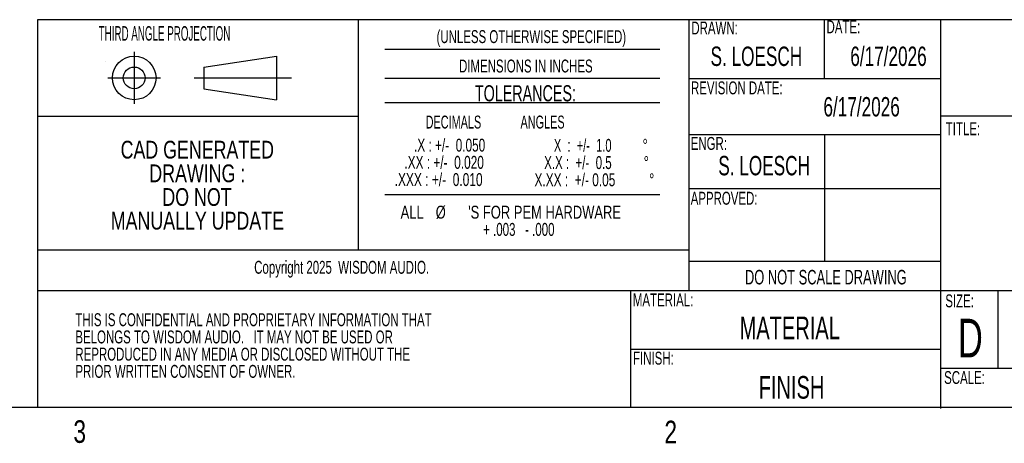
# Paper-space layout 'P3m-LR' of a CAD drawing. Header units: inches. Extents: x 0.3 to 33.8, y 0.2 to 21.7.
# Tile 32 of 59: x 22.5 to 28.8, y 0.2 to 2.9. Entities that reach past the tile are written whole.
import ezdxf

# ---------------------------------------------------------------- set-up
doc = ezdxf.new("R2010")
doc.units = ezdxf.units.IN
doc.header["$MEASUREMENT"] = 0
doc.layers.add('BORDERS', color=7, linetype='Continuous')
doc.styles.add('SLDTEXTSTYLE0', font='TXT', dxfattribs={"width": 0.75})
doc.styles.add('SLDTEXTSTYLE10', font='TXT', dxfattribs={"width": 0.666667})
doc.styles.add('SLDTEXTSTYLE2', font='TXT', dxfattribs={"width": 0.503965})
doc.styles.add('SLDTEXTSTYLE3', font='TXT', dxfattribs={"width": 0.663})
doc.styles.add('SLDTEXTSTYLE5', font='TXT', dxfattribs={"width": 0.683333})
doc.styles.add('SLDTEXTSTYLE6', font='TXT', dxfattribs={"width": 0.6875})
doc.styles.add('SLDTEXTSTYLE7', font='TXT', dxfattribs={"width": 0.691176})
doc.styles.add('SLDTEXTSTYLE8', font='TXT', dxfattribs={"width": 0.62963})
doc.styles.add('SLDTEXTSTYLE9', font='TXT', dxfattribs={"width": 0.642857})

# ---------------------------------------------------------------- blocks, each defined once
blk = doc.blocks.new('SW_NOTE_0_20')
at = {"layer": 'BORDERS', "color": 0, "attachment_point": 2, "style": 'SLDTEXTSTYLE0'}
for s, insert, char_height in [('CAD GENERATED', (0.6069, 0.1477), 0.114583), ('DRAWING :', (0.6069, -0.0051), 0.11458), ('DO NOT', (0.6049, -0.1578), 0.11458), ('MANUALLY UPDATE', (0.6073, -0.3106), 0.114583)]:
    blk.add_mtext(s, dxfattribs=dict(at, insert=insert, char_height=char_height))
blk = doc.blocks.new('SW_NOTE_0_22')
at = {"layer": 'BORDERS', "color": 0, "char_height": 0.083333, "attachment_point": 1, "style": 'SLDTEXTSTYLE3'}
for s, insert in [('THIS IS CONFIDENTIAL AND PROPRIETARY INFORMATION THAT', (0, 0.1074)), ('BELONGS TO WISDOM AUDIO.   IT MAY NOT BE USED OR', (0, -0.0037)), ('REPRODUCED IN ANY MEDIA OR DISCLOSED WITHOUT THE', (0, -0.1148)), ('PRIOR WRITTEN CONSENT OF OWNER.', (0, -0.2259))]:
    blk.add_mtext(s, dxfattribs=dict(at, insert=insert))
blk = doc.blocks.new('SW_NOTE_0_24')
at = {"layer": 'BORDERS', "color": 0, "char_height": 0.083333, "attachment_point": 1}
for s, insert, style in [('.X : +/-  0.050', (0.125, 0.1074), 'SLDTEXTSTYLE5'), ('.XX : +/-  0.020', (0.0625, -0.0037), 'SLDTEXTSTYLE6'), ('.XXX : +/-  0.010', (0, -0.1148), 'SLDTEXTSTYLE7')]:
    blk.add_mtext(s, dxfattribs=dict(at, insert=insert, style=style))
blk = doc.blocks.new('SW_NOTE_0_25')
at = {"layer": 'BORDERS', "color": 0, "attachment_point": 1}
for s, insert, char_height, style in [('X  :  +/-  1.0', (0.125, 0.1074), 0.083333, 'SLDTEXTSTYLE9'), ('%%d', (0.6975, 0.1074), 0.08333, 'SLDTEXTSTYLE0'), ('X.X :  +/-  0.5', (0.0625, -0.0037), 0.083333, 'SLDTEXTSTYLE10'), ('%%d', (0.7045, -0.0037), 0.08333, 'SLDTEXTSTYLE0'), ('X.XX :  +/- 0.05', (0, -0.1148), 0.083333, 'SLDTEXTSTYLE6'), ('%%d', (0.7398, -0.1148), 0.08333, 'SLDTEXTSTYLE0')]:
    blk.add_mtext(s, dxfattribs=dict(at, insert=insert, char_height=char_height, style=style))
blk = doc.blocks.new('SW_NOTE_0_26')
at = {"layer": 'BORDERS', "color": 0, "attachment_point": 2}
for s, insert, char_height, style in [('ALL', (0.0872, 0.1074), 0.08333, 'SLDTEXTSTYLE0'), ('%%c', (0.2718, 0.1074), 0.08333, 'SLDTEXTSTYLE0'), ("'S FOR PEM HARDWARE", (0.9419, 0.1074), 0.083333, 'SLDTEXTSTYLE0'), ('+ .003   - .000', (0.7756, -0.0037), 0.083333, 'SLDTEXTSTYLE10')]:
    blk.add_mtext(s, dxfattribs=dict(at, insert=insert, char_height=char_height, style=style))

psp = doc.layouts.new('P3m-LR')

# ---------------------------------------------------------------- linework, layer by layer
at = {"layer": 'BORDERS', "color": 250, "lineweight": 25}
psp.add_line((22.5761, 2.9106), (22.5761, 0.4106), dxfattribs=at)
at = {"layer": 'BORDERS', "lineweight": 25}
for p, q in [((33.52288, 2.9106), (22.5761, 2.9106)), ((23.64797, 2.60535), (24.11672, 2.67548)), ((24.11672, 2.67548), (24.11672, 2.39423)), ((23.64797, 2.60535), (23.64797, 2.46435)), ((23.64797, 2.46435), (24.11672, 2.39423)), ((0.52288, 0.4106), (33.52288, 0.4106))]:
    psp.add_line(p, q, dxfattribs=at)
at = {"layer": 'BORDERS', "color": 218}
psp.add_line((24.64667, 1.42375), (24.64667, 2.9106), dxfattribs=at)
at = {"layer": 'BORDERS'}
for p, q in [((26.77788, 2.9106), (26.77788, 1.1606)), ((27.65288, 2.5306), (27.65288, 2.9106)), ((28.40288, 2.9106), (28.40288, 0.40227)), ((23.19937, 2.7022), (23.19937, 2.36751)), ((24.8157, 2.72046), (26.59231, 2.72046)), ((23.02949, 2.53485), (23.36924, 2.53485)), ((23.5868, 2.53485), (24.21485, 2.53485)), ((24.8157, 2.53301), (26.59231, 2.53301)), ((26.77788, 2.5306), (28.40288, 2.5306)), ((24.8157, 2.37571), (26.59231, 2.37571)), ((28.40288, 2.2906), (33.52264, 2.2906)), ((27.65288, 2.16988), (27.65288, 1.35166)), ((24.8157, 1.78184), (26.59231, 1.78184)), ((26.77788, 1.42375), (24.64667, 1.42375)), ((26.40288, 1.1606), (22.5761, 1.1606)), ((33.52284, 1.1606), (26.40288, 1.1606)), ((26.40288, 1.1606), (26.40288, 0.4106)), ((28.77288, 1.1606), (28.77288, 0.6606)), ((26.40288, 0.78462), (28.40288, 0.78462)), ((33.52284, 0.6606), (28.40288, 0.6606))]:
    psp.add_line(p, q, dxfattribs=at)
at = {"layer": 'BORDERS', "color": 250}
for p, q in [((22.5761, 2.28902), (24.64667, 2.28902)), ((26.77788, 2.16988), (28.40288, 2.16988)), ((26.77788, 1.82127), (28.40288, 1.82127)), ((24.64667, 1.42375), (22.5761, 1.42375)), ((26.77788, 1.35166), (28.40288, 1.35166))]:
    psp.add_line(p, q, dxfattribs=at)
at = {"layer": 'BORDERS', "lineweight": 25}
for radius in [0.14063, 0.0705]:
    psp.add_circle((23.19937, 2.53485), radius, dxfattribs=at)
at = {"layer": 'BORDERS', "linetype": 'Continuous', "lineweight": 18}
psp.add_arc((23.01658, 2.64287), 0.000527, 90, 270, dxfattribs=at)

# ---------------------------------------------------------------- block references
at = {"layer": 'BORDERS'}
for name, p in [('SW_NOTE_0_20', (22.99965, 1.98164)), ('SW_NOTE_0_24', (24.88024, 2.03549)), ('SW_NOTE_0_25', (25.78244, 2.03405)), ('SW_NOTE_0_26', (24.90565, 1.60283)), ('SW_NOTE_0_22', (22.81992, 0.90906))]:
    psp.add_blockref(name, p, dxfattribs=at)

# ---------------------------------------------------------------- texts
for s, insert, char_height, attachment_point, style in [('THIRD ANGLE PROJECTION', (22.97016, 2.86899), 0.09375, 1, 'SLDTEXTSTYLE2'), ('DRAWN:', (26.79476, 2.89866), 0.083333, 1, 'SLDTEXTSTYLE3'), ('DATE:', (27.667, 2.90631), 0.083333, 1, 'SLDTEXTSTYLE3'), ('S. LOESCH', (27.21417, 2.73703), 0.125, 2, 'SLDTEXTSTYLE3'), ('6/17/2026', (28.06685, 2.73703), 0.125, 2, 'SLDTEXTSTYLE3'), ('TOLERANCES:', (25.724, 2.48797), 0.1041667, 2, 'SLDTEXTSTYLE3'), ('REVISION DATE:', (26.79223, 2.51229), 0.0833333, 1, 'SLDTEXTSTYLE3'), ('6/17/2026', (27.89339, 2.41139), 0.125, 2, 'SLDTEXTSTYLE3'), ('DECIMALS             ANGLES', (25.07999, 2.29179), 0.0833333, 1, 'SLDTEXTSTYLE8'), ('TITLE:', (28.43625, 2.24862), 0.083333, 1, 'SLDTEXTSTYLE3'), ('ENGR:', (26.79051, 2.15373), 0.083333, 1, 'SLDTEXTSTYLE3'), ('S. LOESCH', (27.26419, 2.03148), 0.125, 2, 'SLDTEXTSTYLE3'), ('APPROVED:', (26.79035, 1.80022), 0.083333, 1, 'SLDTEXTSTYLE3'), ('Copyright 2025  WISDOM AUDIO.', (24.53818, 1.35467), 0.0833333, 2, 'SLDTEXTSTYLE3'), ('DO NOT SCALE DRAWING', (27.66251, 1.29623), 0.09375, 2, 'SLDTEXTSTYLE3'), ('MATERIAL:', (26.41724, 1.14421), 0.083333, 1, 'SLDTEXTSTYLE3'), ('SIZE:', (28.43335, 1.13808), 0.083333, 1, 'SLDTEXTSTYLE3'), ('MATERIAL', (27.42967, 0.99477), 0.145833, 2, 'SLDTEXTSTYLE3'), ('D', (28.59546, 0.98135), 0.25, 2, 'SLDTEXTSTYLE3'), ('FINISH:', (26.41821, 0.76861), 0.083333, 1, 'SLDTEXTSTYLE3'), ('SCALE:', (28.42591, 0.64347), 0.083333, 1, 'SLDTEXTSTYLE3'), ('FINISH', (27.44104, 0.61123), 0.145833, 2, 'SLDTEXTSTYLE3')]:
    psp.add_mtext(s, dxfattribs=dict(at, insert=insert, char_height=char_height, attachment_point=attachment_point, style=style))
at = {"layer": 'BORDERS', "color": 250, "char_height": 0.0833333, "attachment_point": 2, "style": 'SLDTEXTSTYLE3'}
for s, insert in [('(UNLESS OTHERWISE SPECIFIED)', (25.762, 2.84297)), ('DIMENSIONS IN INCHES', (25.7266, 2.65341))]:
    psp.add_mtext(s, dxfattribs=dict(at, insert=insert))
at = {"layer": 'BORDERS', "color": 7, "char_height": 0.14583, "attachment_point": 1, "style": 'SLDTEXTSTYLE0'}
for s, insert in [('3', (22.80713, 0.32597)), ('2', (26.62088, 0.32322))]:
    psp.add_mtext(s, dxfattribs=dict(at, insert=insert))

doc.saveas('drawing.dxf')
